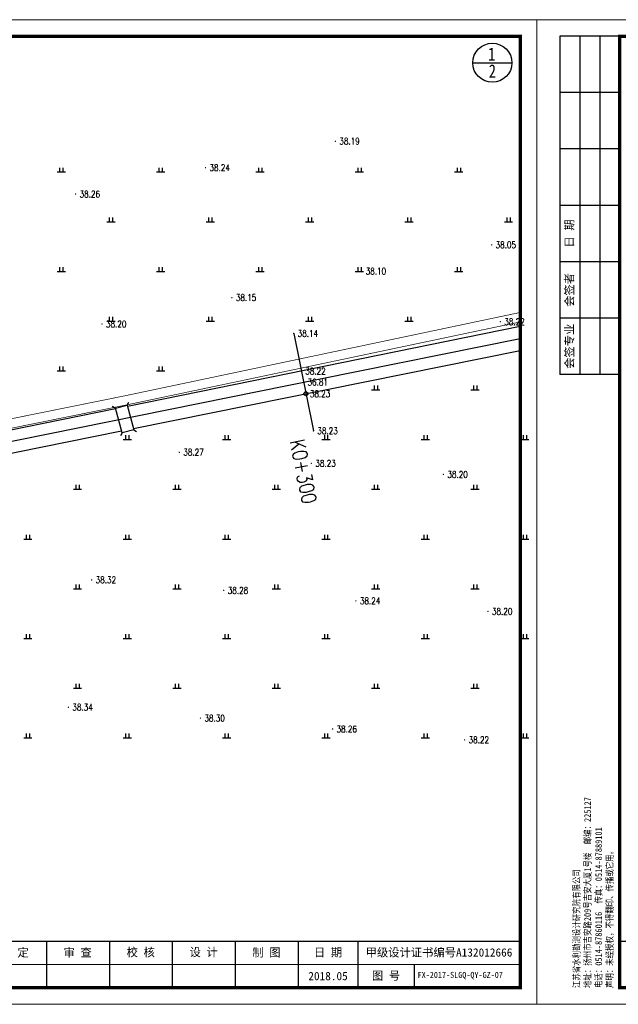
# Model space of a CAD drawing. Extents: x 464172 to 473094, y 3847158 to 3855433.
# Tile 79 of 98: x 470055 to 470236, y 3851751 to 3852048. Entities that reach past the tile are written whole.
import ezdxf
from ezdxf.enums import TextEntityAlignment as Align

# ---------------------------------------------------------------- set-up
doc = ezdxf.new("R2010")
doc.units = 0
doc.linetypes.add('X3', pattern=[5, 4, -1])
doc.layers.get('0').update_dxf_attribs({"linetype": 'CONTINUOUS'})
doc.layers.add('0.13文字', color=3, linetype='CONTINUOUS', lineweight=13)
doc.layers.add('ASSIST', color=7, linetype='CONTINUOUS', plot=False)
for name, color, linetype in [('DIMTEX', 7, 'CONTINUOUS'), ('DLSS', 4, 'CONTINUOUS'), ('DMTZ', 3, 'CONTINUOUS'), ('DMX', 1, 'CONTINUOUS'), ('GCD', 9, 'CONTINUOUS'), ('ZBTZ', 8, 'CONTINUOUS'), ('断面', 7, 'CONTINUOUS'), ('零点距', 1, 'CONTINUOUS')]:
    doc.layers.add(name, color=color, linetype=linetype)
doc.styles.add('HZ', font='rs.shx', dxfattribs={"width": 0.8, "bigfont": 'hztxt.shx'})
doc.styles.add('LYJFS', font='times.ttf', dxfattribs={"width": 0.7})
doc.styles.add('STYLE2', font='txt', dxfattribs={"width": 0.8})
doc.styles.add('仿宋', font='FangSong_GB2312.ttf', dxfattribs={"width": 0.8})
doc.styles.add('宋体', font='txt')
doc.linetypes.add('10411', pattern='A,2,[150,AAA.SHX,S=1,R=0,X=0,Y=1],2,[151,AAA.SHX,S=1,R=0,X=0,Y=3],1e-11', length=4.00000000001)

# ---------------------------------------------------------------- blocks, each defined once
blk = doc.blocks.new('GC200')
at = {"linetype": 'Continuous', "const_width": 0.2, "flags": 128}
blk.add_lwpolyline([(-0.1, 0, 1), (0.1, 0, 1)], format="xyb", close=True, dxfattribs=at)
blk = doc.blocks.new('gc119')
for p, q in [((-1.25, 0), (1.25, 0)), ((-0.5, 1.3), (-0.5, 0)), ((0.5, 1.3), (0.5, 0))]:
    blk.add_line(p, q)
blk = doc.blocks.new('TK')
h = blk.add_hatch(color=152)
h.dxf.hatch_style = 1
h.paths.add_polyline_path([(37.76634519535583, 12, 1), (28.08865389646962, 12, 1)])
h.paths.add_polyline_path([(37.60348109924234, 12, 1), (28.2515179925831, 12, 1)], flags=16)
h = blk.add_hatch(color=152)
h.dxf.hatch_style = 1
edge = h.paths.add_edge_path()
edge.add_arc((34.80941884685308, 9.57513306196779), 1.461698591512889, 43.31770961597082, 70.37003522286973)
edge.add_arc((33.42980450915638, 5.707128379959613), 5.568375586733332, 70.37003522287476, 84.52854590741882)
edge.add_arc((32.84297213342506, -0.4193509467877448), 11.72289597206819, 84.5285459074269, 95.17746754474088)
edge.add_arc((32.98455917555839, 9.871856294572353), 1.831337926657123, 111.7965680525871, 130.9174013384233, ccw=False)
edge.add_arc((34.88031159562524, 5.13131362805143), 6.936886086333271, 98.84274785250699, 111.79656805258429, ccw=False)
edge.add_arc((35.94667124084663, -1.723120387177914), 13.873772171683, 95.21036804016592, 98.84274785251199, ccw=False)
edge.add_ellipse((32.92749954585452, 12.29239219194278), major_axis=(-1.773815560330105, 0), ratio=0.8776980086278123, start_angle=172.6538623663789, end_angle=176.9129867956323)
edge.add_arc((34.51986391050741, 1.961408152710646), 10.24870363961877, 88.99992913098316, 98.52267106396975)
edge.add_arc((34.12653419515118, 4.586133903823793), 7.594670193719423, 98.5226710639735, 116.8491039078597)
edge.add_arc((31.25213164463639, 10.26438648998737), 1.230336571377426, 116.8491039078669, 139.2900683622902)
edge.add_arc((30.4676556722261, 10.93937889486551), 0.1954369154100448, 139.2900683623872, 263.050638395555)
edge.add_arc((30.65080526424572, 12.44199033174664), 1.70916902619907, 263.0506383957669, 272.136251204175)
edge.add_arc((31.81845295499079, -18.86063964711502), 29.61523112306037, 88.46268833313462, 92.13625120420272, ccw=False)
edge.add_arc((32.47617160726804, 5.646726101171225), 5.099041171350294, 68.07113774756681, 88.46268833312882, ccw=False)
edge.add_arc((36.58583429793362, -10.91731876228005), 21.4080615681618, 95.91294384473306, 98.79521578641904)
edge.add_arc((35.21854840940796, -2.080308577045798), 12.46590188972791, 98.79521578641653, 117.8496747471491)
edge.add_arc((93.71745628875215, -228.4932874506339), 245.9934265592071, 104.7703900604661, 105.15790668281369, ccw=False)
edge.add_line((31.00239690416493, 9.371353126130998), (30.1988762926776, 9.045501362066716))
edge.add_arc((51.56004769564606, -88.12407086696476), 99.48982566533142, 100.90627282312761, 102.39834375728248, ccw=False)
edge.add_line((32.73627937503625, 9.568770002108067), (32.12568198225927, 9.380185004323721))
edge.add_arc((29.81630978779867, 37.97211086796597), 28.68503833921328, 274.6177604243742, 279.6944367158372)
edge.add_arc((33.87653895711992, 14.20489681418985), 4.573507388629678, 279.694436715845, 287.6119267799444)
edge.add_arc((34.76080719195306, 11.41934212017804), 1.650966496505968, 287.6119267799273, 311.5140981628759)
edge.add_arc((35.67269695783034, 10.38914913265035), 0.2751610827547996, 311.5140981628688, 403.3177096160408)
edge = h.paths.add_edge_path()
edge.add_arc((37.34861352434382, 13.13700107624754), 2.066422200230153, 138.9741968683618, 204.1180883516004, ccw=False)
edge.add_line((35.78967558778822, 14.49339822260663), (34.09257231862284, 14.49339822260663))
edge.add_line((34.09257231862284, 14.49339822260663), (34.09257231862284, 15.08006279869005))
edge.add_line((34.09257231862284, 15.08006279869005), (31.76242677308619, 15.08006279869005))
edge.add_line((31.76242677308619, 15.08006279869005), (31.76242677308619, 14.49339822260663))
edge.add_line((31.76242677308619, 14.49339822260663), (30.06532350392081, 14.49339822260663))
edge.add_arc((28.50638556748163, 13.13700107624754), 2.066422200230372, -24.118088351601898, 41.0258031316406, ccw=False)
edge.add_arc((26.96985351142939, 13.82490731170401), 3.749914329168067, 314.34412131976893, 335.8819116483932, ccw=False)
edge.add_arc((28.92445619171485, 14.17747440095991), 3.106664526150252, 282.3877277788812, 290.1465811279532)
edge.add_arc((25.86021252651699, 22.52986678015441), 12.00340818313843, 290.1465811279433, 296.6495194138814)
edge.add_ellipse((32.92749954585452, 12.29239219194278), major_axis=(-1.773815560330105, 0), ratio=0.8776980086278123, start_angle=176.9129867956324, end_angle=378.37473811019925, ccw=False)
edge.add_ellipse((32.92749954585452, 12.29239219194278), major_axis=(-1.773815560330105, 0), ratio=0.8776980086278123, start_angle=172.653862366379, end_angle=176.9129867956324, ccw=False)
edge.add_ellipse((32.92749954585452, 12.29239219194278), major_axis=(-1.773815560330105, 0), ratio=0.8776980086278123, start_angle=161.6252618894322, end_angle=172.653862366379, ccw=False)
edge.add_arc((39.99478656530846, 22.52986678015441), 12.00340818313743, 243.3504805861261, 249.853418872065)
edge.add_arc((36.93054290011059, 14.17747440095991), 3.106664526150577, 249.8534188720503, 257.61227222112)
edge.add_arc((38.88514558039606, 13.82490731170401), 3.74991432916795, 204.1180883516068, 225.6558786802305, ccw=False)
at = {"lineweight": 0}
for p, q in [((0, 0), (0, 297)), ((0, 297), (420, 297)), ((420, 297), (420, 0)), ((415, 12), (208, 12)), ((420, 0), (0, 0))]:
    blk.add_line(p, q, dxfattribs=at)
for p, q in [((25, 292), (7, 292)), ((7, 292), (7, 190)), ((13, 292), (13, 190)), ((19, 292), (19, 190)), ((25, 275), (7, 275)), ((25, 258), (7, 258)), ((25, 241), (7, 241)), ((25, 224), (7, 224)), ((25, 207), (7, 207)), ((25, 190), (7, 190)), ((118, 19), (118, 5)), ((153, 19), (153, 5)), ((208, 19), (208, 5)), ((234, 19), (234, 5)), ((253, 19), (253, 5)), ((272, 19), (272, 5)), ((291, 19), (291, 5)), ((310, 19), (310, 5)), ((329, 19), (329, 5)), ((348, 19), (348, 5)), ((366, 19), (366, 5)), ((383, 12), (383, 5))]:
    blk.add_line(p, q)
at = {"lineweight": 0, "const_width": 1}
blk.add_lwpolyline([(25, 292), (415, 292), (415, 5), (25, 5)], close=True, dxfattribs=at)
at = {"lineweight": 0, "const_width": 0.4}
blk.add_lwpolyline([(415, 19), (25, 19)], dxfattribs=at)
at = {"color": 152}
for points in [[(31.24412181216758, 11.80161767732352, -0.02838203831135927), (29.99446309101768, 11.26089254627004, -0.03386732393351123), (29.59091690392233, 11.14313846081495, 0.09425397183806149), (30.39241989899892, 12.29262248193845, 0.2921547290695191), (30.06532350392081, 14.49339822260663), (31.76242677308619, 14.49339822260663), (31.76242677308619, 15.08006279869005), (34.09257231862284, 15.08006279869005), (34.09257231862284, 14.49339822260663), (35.78967558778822, 14.49339822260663, 0.29215472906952), (35.46257919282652, 12.29262248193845, 0.09425397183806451), (36.2640821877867, 11.14313846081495, -0.03386732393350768), (35.86053600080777, 11.26089254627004, -0.02838203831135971), (34.61087727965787, 11.80161767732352)], [(34.69874112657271, 12.20855064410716, 0.04157472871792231), (33.0009984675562, 12.09693843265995, 0.08013502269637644), (30.6964595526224, 11.36209164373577, 0.09823132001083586), (30.31951032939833, 11.06684867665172, 0.599439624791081), (30.44400935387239, 10.74537776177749, 0.03966424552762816), (30.71451621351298, 10.73400916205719, -0.01603031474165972), (32.61296833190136, 10.7439319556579, -0.08921046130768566), (34.38043466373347, 10.37684270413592, 0.01257694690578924), (33.31247064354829, 10.23900867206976, 0.08333285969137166), (29.39506013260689, 8.941746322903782, -0.001690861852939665), (31.00239690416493, 9.371353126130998), (30.1988762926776, 9.045501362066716, -0.006510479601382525), (32.73627937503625, 9.568770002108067), (32.12568198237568, 9.380185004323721, 0.02215480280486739), (34.64668864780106, 9.696699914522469, 0.03456031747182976), (35.26033732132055, 9.845760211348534, 0.1046726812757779), (35.85507491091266, 10.18311053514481, 0.4234638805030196), (35.87289335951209, 10.57792154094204, 0.1185893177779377), (35.30046801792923, 10.95188049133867, 0.06185687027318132), (33.96074808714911, 11.25013348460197, 0.04649815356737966), (31.78508714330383, 11.25571519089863, -0.08362449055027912), (32.30456102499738, 11.57226833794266, -0.05658197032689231), (33.81395195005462, 11.9857476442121, -0.01585057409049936), (34.68675527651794, 12.09332510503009)]]:
    blk.add_lwpolyline(points, format="xyb", dxfattribs=at)
for radius in [4.838845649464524, 4.675981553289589]:
    blk.add_circle((32.92749954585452, 12), radius, dxfattribs=at)
blk.add_arc((34.88031159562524, 5.13131362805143), 6.936886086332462, 98.84274785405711, 111.7965680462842, dxfattribs=at)
for start_param, end_param in [(2.820892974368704, 6.603884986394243), (3.013378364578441, 3.087714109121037)]:
    blk.add_ellipse((32.92749954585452, 12.29239219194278), major_axis=(-1.773815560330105, 0), ratio=0.8776980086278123, start_param=start_param, end_param=end_param, dxfattribs=at)
at = {"style": '宋体'}
for s, height, width, p in [('江苏省水利勘测设计研究院有限公司', 3.75, 0.9, (77.12731924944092, 13.75084589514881)), ('农业综合开发中型灌区节水配套改造项目', 1.8, 0.75, (136, 14.74047347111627)), ('-江苏省徐州市丰县四联河灌区', 1.8, 0.75, (136, 11.02926161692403)), ('Jiangsu Surveying and Design Institute of Water Resources Co., Ltd.', 2, 0.8, (76.9551912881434, 9.01340379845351)), ('节水配套改造项目', 1.8, 0.75, (135.8399052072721, 7.880905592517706))]:
    blk.add_text(s, height=height, dxfattribs=dict(at, width=width)).set_placement(p, align=Align.MIDDLE)
at = {"style": 'LYJFS'}
for s, p in [('（阶段）', (216.8339300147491, 15.5)), ('（专业）', (216.8339300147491, 8.5))]:
    blk.add_text(s, height=2.5, dxfattribs=at).set_placement(p, align=Align.MIDDLE_CENTER)
at = {"style": '仿宋'}
blk.add_text('2018.05', height=2.5, dxfattribs=at).set_placement((357, 8.5), align=Align.MIDDLE)
at = {"rotation": 90}
for s, insert, char_height, attachment_point, style in [('日 期', (10, 232.5), 2.5, 5, '宋体'), ('会签者', (10, 215.5), 2.5, 5, '宋体'), ('会签专业', (10, 198.5), 2.5, 5, '宋体'), ('江苏省水利勘测设计研究院有限公司\\P地址：扬州市吉安路209号吉安大厦1号楼  邮编：225127\\P电话：0514-87860116  传真：0514-87889101\\P声明：未经授权，不得翻印、传播或它用。', (23.29513194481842, 4.918324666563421), 2, 7, '仿宋')]:
    blk.add_mtext(s, dxfattribs=dict(at, insert=insert, char_height=char_height, attachment_point=attachment_point, style=style))
at = {"char_height": 2.5, "attachment_point": 5, "style": '宋体'}
for s, insert in [('设计', (227.4021536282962, 15.5)), ('批 准', (243.5, 15.5)), ('核 定', (262.4375, 15.47222222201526)), ('审 查', (281.4305555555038, 15.47328627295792)), ('校 核', (300.4652777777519, 15.54328155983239)), ('设 计', (319.4722222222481, 15.59333057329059)), ('制 图', (338.4166666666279, 15.4779241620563)), ('日 期', (357, 15.5)), ('甲级设计证书编号A132012666', (390.5, 15.5)), ('部分', (227.4021536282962, 8.5)), ('图 号', (374.5, 8.5))]:
    blk.add_mtext(s, dxfattribs=dict(at, insert=insert))

msp = doc.modelspace()

# ---------------------------------------------------------------- linework, layer by layer
at = {"color": 8, "linetype": 'Continuous', "flags": 128}
msp.add_lwpolyline([(469846.9249399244, 3851879.36993642), (470145.4586957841, 3851939.678750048), (470206.3845355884, 3851951.946030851)], dxfattribs=at)
at = {"layer": 'ASSIST', "color": 8, "linetype": 'Continuous', "flags": 128}
msp.add_lwpolyline([(470086.2050210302, 3851923.497917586), (470084.2171578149, 3851930.92821566), (470087.7475996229, 3851931.872731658), (470089.7354628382, 3851924.442433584)], close=True, dxfattribs=at)
at = {"layer": 'DLSS', "color": 8, "linetype": 'X3', "const_width": 0.2, "elevation": 38.2332, "flags": 128}
msp.add_lwpolyline([(470206.3845355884, 3851959.813419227), (470087.2387393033, 3851934.707571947), (469946.5883002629, 3851906.280297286), (469827.3759128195, 3851882.373669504)], dxfattribs=at)
at = {"layer": 'DLSS', "color": 8, "linetype": 'Continuous', "const_width": 0.2, "elevation": 38.2332, "flags": 128}
msp.add_lwpolyline([(470206.3845355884, 3851956.953051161), (470087.804540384, 3851931.966426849), (469947.140707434, 3851903.536445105), (469827.4231758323, 3851879.528516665)], dxfattribs=at)
at = {"layer": 'DLSS', "color": 8, "linetype": 'Continuous'}
for points in [[(470087.7475996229, 3851931.872731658), (470088.2479344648, 3851932.738563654)], [(470084.2171578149, 3851930.92821566), (470083.3513258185, 3851931.428550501)], [(470086.2050210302, 3851923.497917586), (470084.2171578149, 3851930.92821566)], [(470087.7475996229, 3851931.872731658), (470089.7354628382, 3851924.442433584)], [(470086.2050210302, 3851923.497917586), (470085.7046861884, 3851922.63208559)], [(470089.7354628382, 3851924.442433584), (470090.6012948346, 3851923.942098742)]]:
    msp.add_lwpolyline(points, dxfattribs=at)
at = {"layer": 'DMTZ', "color": 7, "linetype": '10411', "flags": 128}
for points in [[(470206.3845355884, 3851955.540509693), (470087.8608548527, 3851931.449402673)], [(470089.6425958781, 3851924.789554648), (470206.3845355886, 3851948.342071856)], [(470084.272835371, 3851930.720102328), (469938.9580343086, 3851901.183435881)], [(469940.3530956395, 3851894.670614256), (470086.0531999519, 3851924.06539922)]]:
    msp.add_lwpolyline(points, dxfattribs=at)
at = {"layer": 'DMX', "linetype": 'Continuous'}
msp.add_line((470138.0142959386, 3851953.477876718), (470143.9547919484, 3851924.071916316), dxfattribs=at)
at = {"layer": '断面'}
msp.add_line((470192.0687785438, 3852035.139534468), (470203.8757725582, 3852035.139534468), dxfattribs=at)
msp.add_circle((470197.9722755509, 3852035.139534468), 5.903497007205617, dxfattribs=at)
at = {"layer": '零点距', "linetype": 'Continuous'}
msp.add_circle((470141.6885997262, 3851935.289760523), 0.6012746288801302, dxfattribs=at)

# ---------------------------------------------------------------- block references
at = {"layer": 'GCD', "linetype": 'Continuous'}
ref = msp.add_blockref('GC200', (470150.5951530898, 3852011.44737926, 38.18705222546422), dxfattribs=at)
ref.add_attrib('height', '38.19', dxfattribs={"linetype": 'Continuous', "height": 2, "style": 'HZ', "width": 0.8}).set_placement((470151.7951530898, 3852011.44737926), align=Align.MIDDLE_LEFT)
ref = msp.add_blockref('GC200', (470111.3953210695, 3852003.486652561, 38.23825934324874), dxfattribs=at)
ref.add_attrib('height', '38.24', dxfattribs={"linetype": 'Continuous', "height": 2, "style": 'HZ', "width": 0.8}).set_placement((470112.5953210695, 3852003.486652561), align=Align.MIDDLE_LEFT)
ref = msp.add_blockref('GC200', (470072.1954890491, 3851995.525925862, 38.25832794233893), dxfattribs=at)
ref.add_attrib('height', '38.26', dxfattribs={"linetype": 'Continuous', "height": 2, "style": 'HZ', "width": 0.8}).set_placement((470073.3954890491, 3851995.525925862), align=Align.MIDDLE_LEFT)
ref = msp.add_blockref('GC200', (470197.7557118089, 3851980.208273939, 38.04654039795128), dxfattribs=at)
ref.add_attrib('height', '38.05', dxfattribs={"linetype": 'Continuous', "height": 2, "style": 'HZ', "width": 0.8}).set_placement((470198.9557118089, 3851980.208273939), align=Align.MIDDLE_LEFT)
ref = msp.add_blockref('GC200', (470158.5558797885, 3851972.24754724, 38.09774751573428), dxfattribs=at)
ref.add_attrib('height', '38.10', dxfattribs={"linetype": 'Continuous', "height": 2, "style": 'HZ', "width": 0.8}).set_placement((470159.7558797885, 3851972.24754724), align=Align.MIDDLE_LEFT)
ref = msp.add_blockref('GC200', (470119.3560477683, 3851964.28682054, 38.14895463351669), dxfattribs=at)
ref.add_attrib('height', '38.15', dxfattribs={"linetype": 'Continuous', "height": 2, "style": 'HZ', "width": 0.8}).set_placement((470120.5560477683, 3851964.28682054), align=Align.MIDDLE_LEFT)
ref = msp.add_blockref('GC200', (470080.1562157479, 3851956.326093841, 38.20016175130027), dxfattribs=at)
ref.add_attrib('height', '38.20', dxfattribs={"linetype": 'Continuous', "height": 2, "style": 'HZ', "width": 0.8}).set_placement((470081.3562157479, 3851956.326093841), align=Align.MIDDLE_LEFT)
ref = msp.add_blockref('GC200', (470200.3858838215, 3851957.022449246, 38.2156), dxfattribs=at)
ref.add_attrib('height', '38.22', dxfattribs={"linetype": 'Continuous', "height": 2, "style": 'HZ', "width": 0.8}).set_placement((470201.5858838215, 3851957.022449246), align=Align.MIDDLE_LEFT)
ref = msp.add_blockref('GC200', (470138.0142959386, 3851953.477876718, 38.14), dxfattribs=at)
ref.add_attrib('height', '38.14', dxfattribs={"linetype": 'Continuous', "height": 2, "style": 'HZ', "width": 0.8}).set_placement((470139.2142959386, 3851953.477876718, 38.14), align=Align.MIDDLE_LEFT)
ref = msp.add_blockref('GC200', (470140.3107252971, 3851942.110356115, 38.22), dxfattribs=at)
ref.add_attrib('height', '38.22', dxfattribs={"linetype": 'Continuous', "height": 2, "style": 'HZ', "width": 0.8}).set_placement((470141.5107252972, 3851942.110356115, 38.22), align=Align.MIDDLE_LEFT)
ref = msp.add_blockref('GC200', (470140.9845439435, 3851938.774896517, 36.81), dxfattribs=at)
ref.add_attrib('height', '36.81', dxfattribs={"linetype": 'Continuous', "height": 2, "style": 'HZ', "width": 0.8}).set_placement((470142.1845439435, 3851938.774896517, 36.81), align=Align.MIDDLE_LEFT)
ref = msp.add_blockref('GC200', (470141.6885997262, 3851935.289760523, 38.23), dxfattribs=at)
ref.add_attrib('height', '38.23', dxfattribs={"linetype": 'Continuous', "height": 2, "style": 'HZ', "width": 0.8}).set_placement((470142.8885997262, 3851935.289760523), align=Align.MIDDLE_LEFT)
ref = msp.add_blockref('GC200', (470143.9547919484, 3851924.071916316, 38.23), dxfattribs=at)
ref.add_attrib('height', '38.23', dxfattribs={"linetype": 'Continuous', "height": 2, "style": 'HZ', "width": 0.8}).set_placement((470145.1547919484, 3851924.071916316, 38.23), align=Align.MIDDLE_LEFT)
ref = msp.add_blockref('GC200', (470103.4949244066, 3851917.635520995, 38.27388577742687), dxfattribs=at)
ref.add_attrib('height', '38.27', dxfattribs={"linetype": 'Continuous', "height": 2, "style": 'HZ', "width": 0.8}).set_placement((470104.6949244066, 3851917.635520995), align=Align.MIDDLE_LEFT)
ref = msp.add_blockref('GC200', (470143.3552928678, 3851914.296205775, 38.23483983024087), dxfattribs=at)
ref.add_attrib('height', '38.23', dxfattribs={"linetype": 'Continuous', "height": 2, "style": 'HZ', "width": 0.8}).set_placement((470144.5552928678, 3851914.296205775), align=Align.MIDDLE_LEFT)
ref = msp.add_blockref('GC200', (470183.215661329, 3851910.956890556, 38.1957938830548), dxfattribs=at)
ref.add_attrib('height', '38.20', dxfattribs={"linetype": 'Continuous', "height": 2, "style": 'HZ', "width": 0.8}).set_placement((470184.415661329, 3851910.956890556), align=Align.MIDDLE_LEFT)
ref = msp.add_blockref('GC200', (470077.0401098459, 3851879.149304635, 38.31772624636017), dxfattribs=at)
ref.add_attrib('height', '38.32', dxfattribs={"linetype": 'Continuous', "height": 2, "style": 'HZ', "width": 0.8}).set_placement((470078.2401098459, 3851879.149304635), align=Align.MIDDLE_LEFT)
ref = msp.add_blockref('GC200', (470116.9141890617, 3851875.977900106, 38.27859241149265), dxfattribs=at)
ref.add_attrib('height', '38.28', dxfattribs={"linetype": 'Continuous', "height": 2, "style": 'HZ', "width": 0.8}).set_placement((470118.1141890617, 3851875.977900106), align=Align.MIDDLE_LEFT)
ref = msp.add_blockref('GC200', (470156.7882682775, 3851872.806495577, 38.23945857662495), dxfattribs=at)
ref.add_attrib('height', '38.24', dxfattribs={"linetype": 'Continuous', "height": 2, "style": 'HZ', "width": 0.8}).set_placement((470157.9882682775, 3851872.806495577), align=Align.MIDDLE_LEFT)
ref = msp.add_blockref('GC200', (470196.6623474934, 3851869.635091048, 38.20032474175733), dxfattribs=at)
ref.add_attrib('height', '38.20', dxfattribs={"linetype": 'Continuous', "height": 2, "style": 'HZ', "width": 0.8}).set_placement((470197.8623474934, 3851869.635091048), align=Align.MIDDLE_LEFT)
ref = msp.add_blockref('GC200', (470070.0100888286, 3851840.707993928, 38.34180232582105), dxfattribs=at)
ref.add_attrib('height', '38.34', dxfattribs={"linetype": 'Continuous', "height": 2, "style": 'HZ', "width": 0.8}).set_placement((470071.2100888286, 3851840.707993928), align=Align.MIDDLE_LEFT)
ref = msp.add_blockref('GC200', (470109.8758504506, 3851837.433692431, 38.30272226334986), dxfattribs=at)
ref.add_attrib('height', '38.30', dxfattribs={"linetype": 'Continuous', "height": 2, "style": 'HZ', "width": 0.8}).set_placement((470111.0758504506, 3851837.433692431), align=Align.MIDDLE_LEFT)
ref = msp.add_blockref('GC200', (470149.7416120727, 3851834.159390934, 38.26364220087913), dxfattribs=at)
ref.add_attrib('height', '38.26', dxfattribs={"linetype": 'Continuous', "height": 2, "style": 'HZ', "width": 0.8}).set_placement((470150.9416120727, 3851834.159390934), align=Align.MIDDLE_LEFT)
ref = msp.add_blockref('GC200', (470189.6073736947, 3851830.885089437, 38.2245621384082), dxfattribs=at)
ref.add_attrib('height', '38.22', dxfattribs={"linetype": 'Continuous', "height": 2, "style": 'HZ', "width": 0.8}).set_placement((470190.8073736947, 3851830.885089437), align=Align.MIDDLE_LEFT)
at = {"layer": 'ZBTZ', "linetype": 'Continuous'}
for p in [(470067.8534986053, 3852002.186827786), (470097.8534986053, 3852002.186827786), (470127.8534986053, 3852002.186827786), (470157.8534986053, 3852002.186827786), (470187.8534986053, 3852002.186827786), (470082.8534986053, 3851987.186827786), (470112.8534986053, 3851987.186827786), (470142.8534986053, 3851987.186827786), (470172.8534986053, 3851987.186827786), (470202.8534986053, 3851987.186827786), (470067.8534986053, 3851972.186827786), (470097.8534986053, 3851972.186827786), (470127.8534986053, 3851972.186827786), (470157.8534986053, 3851972.186827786), (470187.8534986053, 3851972.186827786), (470082.8534986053, 3851957.186827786), (470112.8534986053, 3851957.186827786), (470142.8534986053, 3851957.186827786), (470067.8534986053, 3851942.186827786), (470192.7710001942, 3851936.472906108), (470117.7710001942, 3851921.472906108), (470147.7710001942, 3851921.472906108), (470177.7710001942, 3851921.472906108), (470207.7710001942, 3851921.472906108), (470072.7710001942, 3851906.472906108), (470102.7710001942, 3851906.472906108), (470132.7710001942, 3851906.472906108), (470162.7710001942, 3851906.472906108), (470192.7710001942, 3851906.472906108), (470057.7710001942, 3851891.472906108), (470087.7710001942, 3851891.472906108), (470117.7710001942, 3851891.472906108), (470147.7710001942, 3851891.472906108), (470177.7710001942, 3851891.472906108), (470207.7710001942, 3851891.472906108), (470072.7710001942, 3851876.472906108), (470102.7710001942, 3851876.472906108), (470132.7710001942, 3851876.472906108), (470162.7710001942, 3851876.472906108), (470192.7710001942, 3851876.472906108), (470057.7710001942, 3851861.472906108), (470087.7710001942, 3851861.472906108), (470117.7710001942, 3851861.472906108), (470147.7710001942, 3851861.472906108), (470177.7710001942, 3851861.472906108), (470207.7710001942, 3851861.472906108), (470072.7710001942, 3851846.472906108), (470102.7710001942, 3851846.472906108), (470132.7710001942, 3851846.472906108), (470162.7710001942, 3851846.472906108), (470192.7710001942, 3851846.472906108), (470057.7710001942, 3851831.472906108), (470087.7710001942, 3851831.472906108), (470117.7710001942, 3851831.472906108), (470147.7710001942, 3851831.472906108), (470177.7710001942, 3851831.472906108), (470207.7710001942, 3851831.472906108)]:
    msp.add_blockref('gc119', p, dxfattribs=at)
at = {"layer": 'ZBTZ', "color": 8, "linetype": 'Continuous'}
for p in [(470172.8534986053, 3851957.186827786), (470097.8534986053, 3851942.186827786), (470162.7710001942, 3851936.472906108), (470087.7710001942, 3851921.472906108)]:
    msp.add_blockref('gc119', p, dxfattribs=at)
at = {"layer": '断面', "xscale": 1.000049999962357, "yscale": 1.000049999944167, "zscale": 1.000049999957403}
for p in [(469791.3637853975, 3851751.1126599), (470211.3847853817, 3851751.1126599)]:
    msp.add_blockref('TK', p, dxfattribs=at)

# ---------------------------------------------------------------- texts
at = {"linetype": 'Continuous', "style": 'HZ', "width": 0.8}
msp.add_text('K0+300', height=4.5, rotation=281.4209952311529, dxfattribs=at).set_placement((470139.3486193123, 3851901.505083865), align=Align.BOTTOM_RIGHT)
at = {"layer": '0.13文字', "linetype": 'Continuous', "lineweight": 13, "insert": (470174.2036567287, 3851760.888428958), "char_height": 1.8, "width": 55.55091040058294, "attachment_point": 1, "style": 'LYJFS'}
msp.add_mtext('{\\fFangSong_GB2312|b0|i0|c134|p49;\\W1;\\C7; FX-2017-SLGQ-QY-GZ-07}', dxfattribs=at)
at = {"layer": 'DIMTEX', "linetype": 'Continuous', "style": 'STYLE2', "width": 0.8}
for s, p in [('1', (470196.6984178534, 3852035.732713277)), ('2', (470196.9000883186, 3852030.627559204))]:
    msp.add_text(s, height=4.0002, dxfattribs=at).set_placement(p)

doc.saveas('drawing.dxf')
